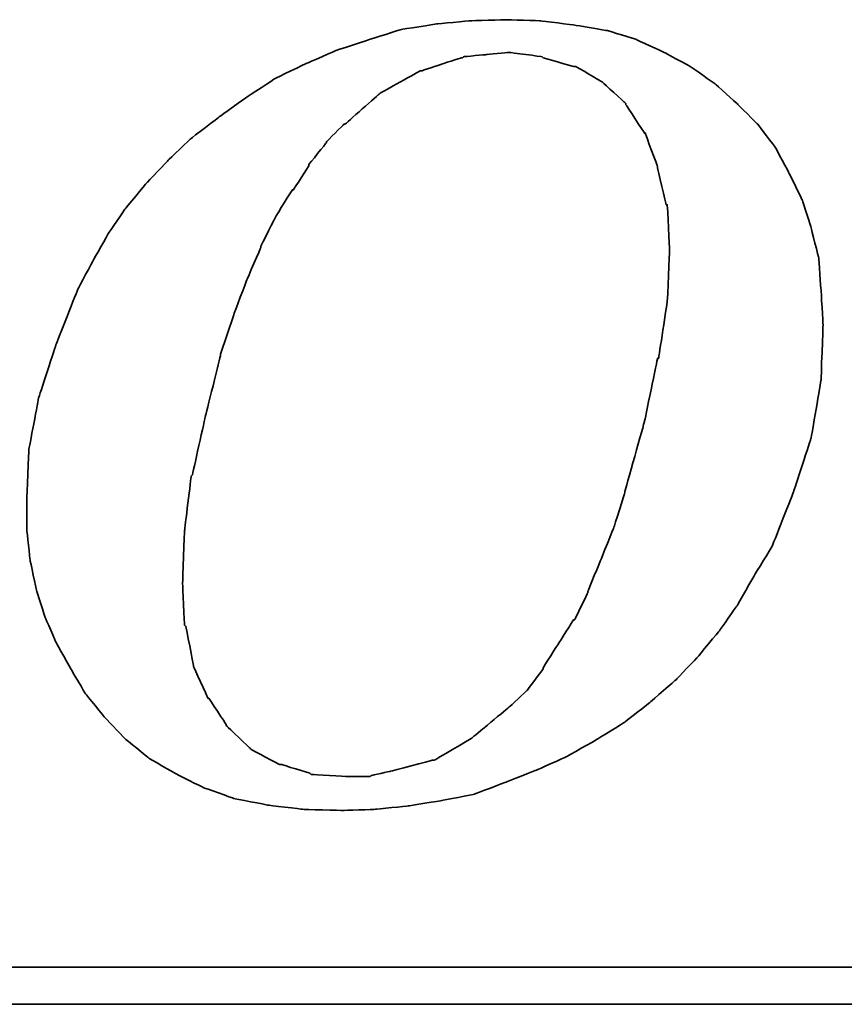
# Model space of a CAD drawing. Header units: millimetres. Extents: x 2494 to 2744, y 453 to 558.
# Tile 46 of 52: x 2685.47 to 2688.84, y 485.65 to 489.67. Entities that reach past the tile are written whole.
import ezdxf

# ---------------------------------------------------------------- set-up
doc = ezdxf.new("R2010")
doc.units = ezdxf.units.MM
doc.header["$LTSCALE"] = 0.2
doc.layers.add('layer 1', color=7, linetype='Continuous')

# ---------------------------------------------------------------- blocks, each defined once
blk = doc.blocks.new('TBI MOTION logo(完整正式版)')
at = {"layer": 'layer 1', "color": 22, "lineweight": 35}
for points, knots in [([(35.79625, -6.98375), (35.79625, -6.98375), (36.23125, -7.43875), (36.23125, -7.43875), (36.23125, -7.43875), (36.23125, -7.43875), (36.75625, -7.87125), (36.75625, -7.87125), (36.75625, -7.87125), (36.75625, -7.87125), (37.33125, -8.20375), (37.33125, -8.20375), (37.33125, -8.20375), (37.33125, -8.20375), (37.95625, -8.51875), (37.95625, -8.51875), (37.95625, -8.51875), (37.95625, -8.51875), (38.62625, -8.75875), (38.62625, -8.75875), (38.62625, -8.75875), (38.62625, -8.75875), (39.37125, -8.90375), (39.37125, -8.90375), (39.37125, -8.90375), (39.37125, -8.90375), (40.14125, -8.99875), (40.14125, -8.99875), (40.14125, -8.99875), (40.14125, -8.99875), (41.02625, -9.02375), (41.02625, -9.02375), (41.02625, -9.02375), (41.02625, -9.02375), (41.74625, -8.99875), (41.74625, -8.99875), (41.74625, -8.99875), (41.74625, -8.99875), (42.46625, -8.92375), (42.46625, -8.92375), (42.46625, -8.92375), (42.46625, -8.92375), (43.21125, -8.80625), (43.21125, -8.80625), (43.21125, -8.80625), (43.21125, -8.80625), (43.93125, -8.66375), (43.93125, -8.66375), (43.93125, -8.66375), (43.93125, -8.66375), (44.62625, -8.39875), (44.62625, -8.39875), (44.62625, -8.39875), (44.62625, -8.39875), (45.29625, -8.13375), (45.29625, -8.13375), (45.29625, -8.13375), (45.29625, -8.13375), (45.94625, -7.84375), (45.94625, -7.84375), (45.94625, -7.84375), (45.94625, -7.84375), (46.61625, -7.46375), (46.61625, -7.46375), (46.61625, -7.46375), (46.61625, -7.46375), (47.24125, -7.07875), (47.24125, -7.07875), (47.24125, -7.07875), (47.24125, -7.07875), (47.81625, -6.62375), (47.81625, -6.62375), (47.81625, -6.62375), (47.81625, -6.62375), (48.36875, -6.14375), (48.36875, -6.14375), (48.36875, -6.14375), (48.36875, -6.14375), (48.84625, -5.64125), (48.84625, -5.64125), (48.84625, -5.64125), (48.84625, -5.64125), (49.32625, -5.06375), (49.32625, -5.06375), (49.32625, -5.06375), (49.32625, -5.06375), (49.71125, -4.51374), (49.71125, -4.51374), (49.71125, -4.51374), (49.71125, -4.51374), (50.09625, -3.83874), (50.09625, -3.83874), (50.09625, -3.83874), (50.09625, -3.83874), (50.48125, -3.21374), (50.48125, -3.21374), (50.48125, -3.21374), (50.48125, -3.21374), (50.96125, -1.99125), (50.96125, -1.99125), (50.96125, -1.99125), (50.96125, -1.99125), (51.34375, -0.81875), (51.34375, -0.81875), (51.34375, -0.81875), (51.34375, -0.81875), (51.56125, 0.45624), (51.56125, 0.45624), (51.56125, 0.45624), (51.56125, 0.45624), (51.60625, 1.67624), (51.60625, 1.67624), (51.60625, 1.67624), (51.60625, 1.67624), (51.56125, 2.44625), (51.56125, 2.44625), (51.56125, 2.44625), (51.56125, 2.44625), (51.51125, 3.14125), (51.51125, 3.14125), (51.51125, 3.14125), (51.51125, 3.14125), (51.34375, 3.81125), (51.34375, 3.81125), (51.34375, 3.81125), (51.34375, 3.81125), (51.15125, 4.41125), (51.15125, 4.41125), (51.15125, 4.41125), (51.15125, 4.41125), (50.86125, 5.01125), (50.86125, 5.01125), (50.86125, 5.01125), (50.86125, 5.01125), (50.55125, 5.58875), (50.55125, 5.58875), (50.55125, 5.58875), (50.55125, 5.58875), (50.16625, 6.09125), (50.16625, 6.09125), (50.16625, 6.09125), (50.16625, 6.09125), (49.71125, 6.54875), (49.71125, 6.54875), (49.71125, 6.54875), (49.71125, 6.54875), (49.23125, 6.98125), (49.23125, 6.98125), (49.23125, 6.98125), (49.23125, 6.98125), (48.67875, 7.36625), (48.67875, 7.36625), (48.67875, 7.36625), (48.67875, 7.36625), (48.10375, 7.67625), (48.10375, 7.67625), (48.10375, 7.67625), (48.10375, 7.67625), (47.48125, 7.96375), (47.48125, 7.96375), (47.48125, 7.96375), (47.48125, 7.96375), (46.85625, 8.15625), (46.85625, 8.15625), (46.85625, 8.15625), (46.85625, 8.15625), (46.13625, 8.27624), (46.13625, 8.27624), (46.13625, 8.27624), (46.13625, 8.27624), (45.39125, 8.37125), (45.39125, 8.37125), (45.39125, 8.37125), (45.39125, 8.37125), (44.62625, 8.39624), (44.62625, 8.39624), (44.62625, 8.39624), (44.62625, 8.39624), (43.83625, 8.37125), (43.83625, 8.37125), (43.83625, 8.37125), (43.83625, 8.37125), (43.09125, 8.30125), (43.09125, 8.30125), (43.09125, 8.30125), (43.09125, 8.30125), (42.32125, 8.18125), (42.32125, 8.18125), (42.32125, 8.18125), (42.32125, 8.18125), (41.62875, 7.96375), (41.62875, 7.96375), (41.62875, 7.96375), (41.62875, 7.96375), (40.90625, 7.72625), (40.90625, 7.72625), (40.90625, 7.72625), (40.90625, 7.72625), (40.23624, 7.43625), (40.23624, 7.43625), (40.23624, 7.43625), (40.23624, 7.43625), (39.54124, 7.10125), (39.54124, 7.10125), (39.54124, 7.10125), (39.54124, 7.10125), (38.91625, 6.69125), (38.91625, 6.69125), (38.91625, 6.69125), (38.91625, 6.69125), (38.31625, 6.26125), (38.31625, 6.26125), (38.31625, 6.26125), (38.31625, 6.26125), (37.69125, 5.78125), (37.69125, 5.78125), (37.69125, 5.78125), (37.69125, 5.78125), (37.18625, 5.30125), (37.18625, 5.30125), (37.18625, 5.30125), (37.18625, 5.30125), (36.70625, 4.79624), (36.70625, 4.79624), (36.70625, 4.79624), (36.70625, 4.79624), (36.23125, 4.22125), (36.23125, 4.22125), (36.23125, 4.22125), (36.23125, 4.22125), (35.87124, 3.69375), (35.87124, 3.69375), (35.87124, 3.69375), (35.87124, 3.69375), (35.53125, 3.09125), (35.53125, 3.09125), (35.53125, 3.09125), (35.53125, 3.09125), (35.19875, 2.47125), (35.19875, 2.47125), (35.19875, 2.47125), (35.19875, 2.47125), (34.71625, 1.24625), (34.71625, 1.24625), (34.71625, 1.24625), (34.71625, 1.24625), (34.33125, 0.06874), (34.33125, 0.06874), (34.33125, 0.06874), (34.33125, 0.06874), (34.11625, -1.07875), (34.11625, -1.07875), (34.11625, -1.07875), (34.11625, -1.07875), (34.07125, -2.15875), (34.07125, -2.15875), (34.07125, -2.15875), (34.07125, -2.15875), (34.07125, -2.85375), (34.07125, -2.85375), (34.07125, -2.85375), (34.07125, -2.85375), (34.14125, -3.50375), (34.14125, -3.50375), (34.14125, -3.50375), (34.14125, -3.50375), (34.28625, -4.17375), (34.28625, -4.17375), (34.28625, -4.17375), (34.28625, -4.17375), (34.47625, -4.77624), (34.47625, -4.77624), (34.47625, -4.77624), (34.47625, -4.77624), (34.71625, -5.32625), (34.71625, -5.32625), (34.71625, -5.32625), (34.71625, -5.32625), (35.05375, -5.92875), (35.05375, -5.92875), (35.05375, -5.92875), (35.05375, -5.92875), (35.36375, -6.45375), (35.36375, -6.45375), (35.36375, -6.45375), (35.36375, -6.45375), (35.79625, -6.98375), (35.79625, -6.98375)], [0, 0, 0, 0, 0.01388889, 0.01388889, 0.01388889, 0.0138889, 0.02777778, 0.02777778, 0.02777778, 0.02777779, 0.04166667, 0.04166667, 0.04166667, 0.04166668, 0.05555556, 0.05555556, 0.05555556, 0.05555557, 0.06944444, 0.06944444, 0.06944444, 0.06944445, 0.08333333, 0.08333333, 0.08333333, 0.08333334, 0.09722222, 0.09722222, 0.09722222, 0.09722223, 0.11111111, 0.11111111, 0.11111111, 0.11111112, 0.125, 0.125, 0.125, 0.12500001, 0.13888889, 0.13888889, 0.13888889, 0.1388889, 0.15277778, 0.15277778, 0.15277778, 0.15277779, 0.16666667, 0.16666667, 0.16666667, 0.16666668, 0.18055556, 0.18055556, 0.18055556, 0.18055557, 0.19444444, 0.19444444, 0.19444444, 0.19444445, 0.20833333, 0.20833333, 0.20833333, 0.20833334, 0.22222222, 0.22222222, 0.22222222, 0.22222223, 0.23611111, 0.23611111, 0.23611111, 0.23611112, 0.25, 0.25, 0.25, 0.25000001, 0.26388889, 0.26388889, 0.26388889, 0.2638889, 0.27777778, 0.27777778, 0.27777778, 0.27777779, 0.29166667, 0.29166667, 0.29166667, 0.29166668, 0.30555556, 0.30555556, 0.30555556, 0.30555557, 0.31944444, 0.31944444, 0.31944444, 0.31944445, 0.33333333, 0.33333333, 0.33333333, 0.33333334, 0.34722222, 0.34722222, 0.34722222, 0.34722223, 0.36111111, 0.36111111, 0.36111111, 0.36111112, 0.375, 0.375, 0.375, 0.37500001, 0.38888889, 0.38888889, 0.38888889, 0.3888889, 0.40277778, 0.40277778, 0.40277778, 0.40277779, 0.41666667, 0.41666667, 0.41666667, 0.41666668, 0.43055556, 0.43055556, 0.43055556, 0.43055557, 0.44444444, 0.44444444, 0.44444444, 0.44444445, 0.45833333, 0.45833333, 0.45833333, 0.45833334, 0.47222222, 0.47222222, 0.47222222, 0.47222223, 0.48611111, 0.48611111, 0.48611111, 0.48611112, 0.5, 0.5, 0.5, 0.50000001, 0.51388889, 0.51388889, 0.51388889, 0.5138889, 0.52777778, 0.52777778, 0.52777778, 0.52777779, 0.54166667, 0.54166667, 0.54166667, 0.54166668, 0.55555556, 0.55555556, 0.55555556, 0.55555557, 0.56944444, 0.56944444, 0.56944444, 0.56944445, 0.58333333, 0.58333333, 0.58333333, 0.58333334, 0.59722222, 0.59722222, 0.59722222, 0.59722223, 0.61111111, 0.61111111, 0.61111111, 0.61111112, 0.625, 0.625, 0.625, 0.62500001, 0.63888889, 0.63888889, 0.63888889, 0.6388889, 0.65277778, 0.65277778, 0.65277778, 0.65277779, 0.66666667, 0.66666667, 0.66666667, 0.66666668, 0.68055556, 0.68055556, 0.68055556, 0.68055557, 0.69444444, 0.69444444, 0.69444444, 0.69444445, 0.70833333, 0.70833333, 0.70833333, 0.70833334, 0.72222222, 0.72222222, 0.72222222, 0.72222223, 0.73611111, 0.73611111, 0.73611111, 0.73611112, 0.75, 0.75, 0.75, 0.75000001, 0.76388889, 0.76388889, 0.76388889, 0.7638889, 0.77777778, 0.77777778, 0.77777778, 0.77777779, 0.79166667, 0.79166667, 0.79166667, 0.79166668, 0.80555556, 0.80555556, 0.80555556, 0.80555557, 0.81944444, 0.81944444, 0.81944444, 0.81944445, 0.83333333, 0.83333333, 0.83333333, 0.83333334, 0.84722222, 0.84722222, 0.84722222, 0.84722223, 0.86111111, 0.86111111, 0.86111111, 0.86111112, 0.875, 0.875, 0.875, 0.87500001, 0.88888889, 0.88888889, 0.88888889, 0.8888889, 0.90277778, 0.90277778, 0.90277778, 0.90277779, 0.91666667, 0.91666667, 0.91666667, 0.91666668, 0.93055556, 0.93055556, 0.93055556, 0.93055557, 0.94444444, 0.94444444, 0.94444444, 0.94444445, 0.95833333, 0.95833333, 0.95833333, 0.95833334, 0.97222222, 0.97222222, 0.97222222, 0.97222223, 0.98611111, 0.98611111, 0.98611111, 0.98611112, 1, 1, 1, 1]), ([(38.33875, 1.03124), (38.33875, 1.03124), (38.62625, 1.89625), (38.62625, 1.89625), (38.62625, 1.89625), (38.62625, 1.89625), (38.91625, 2.66375), (38.91625, 2.66375), (38.91625, 2.66375), (38.91625, 2.66375), (39.22625, 3.38125), (39.22625, 3.38125), (39.22625, 3.38125), (39.22625, 3.38125), (39.22625, 3.40624), (39.22625, 3.40624), (39.22625, 3.40624), (39.22625, 3.40624), (39.56124, 4.07624), (39.56124, 4.07624), (39.56124, 4.07624), (39.56124, 4.07624), (39.92125, 4.65125), (39.92125, 4.65125), (39.92125, 4.65125), (39.92125, 4.65125), (39.94625, 4.65125), (39.94625, 4.65125), (39.94625, 4.65125), (39.94625, 4.65125), (40.28125, 5.17875), (40.28125, 5.17875), (40.28125, 5.17875), (40.28125, 5.17875), (40.28125, 5.20375), (40.28125, 5.20375), (40.28125, 5.20375), (40.28125, 5.20375), (40.66875, 5.68625), (40.66875, 5.68625), (40.66875, 5.68625), (40.66875, 5.68625), (40.66875, 5.70625), (40.66875, 5.70625), (40.66875, 5.70625), (40.66875, 5.70625), (41.05124, 6.09125), (41.05124, 6.09125), (41.05124, 6.09125), (41.05124, 6.09125), (41.07625, 6.09125), (41.07625, 6.09125), (41.07625, 6.09125), (41.07625, 6.09125), (41.84125, 6.76625), (41.84125, 6.76625), (41.84125, 6.76625), (41.84125, 6.76625), (41.86625, 6.78625), (41.86625, 6.78625), (41.86625, 6.78625), (41.86625, 6.78625), (42.73125, 7.26624), (42.73125, 7.26624), (42.73125, 7.26624), (42.73125, 7.26624), (42.75625, 7.26624), (42.75625, 7.26624), (42.75625, 7.26624), (42.75625, 7.26624), (43.18625, 7.41125), (43.18625, 7.41125), (43.18625, 7.41125), (43.18625, 7.41125), (43.64125, 7.55625), (43.64125, 7.55625), (43.64125, 7.55625), (43.64125, 7.55625), (43.66625, 7.55625), (43.66625, 7.55625), (43.66625, 7.55625), (43.66625, 7.55625), (43.69125, 7.58124), (43.69125, 7.58124), (43.69125, 7.58124), (43.69125, 7.58124), (44.19125, 7.62625), (44.19125, 7.62625), (44.19125, 7.62625), (44.19125, 7.62625), (44.67125, 7.67625), (44.67125, 7.67625), (44.67125, 7.67625), (44.67125, 7.67625), (44.69625, 7.67625), (44.69625, 7.67625), (44.69625, 7.67625), (44.69625, 7.67625), (45.41875, 7.58124), (45.41875, 7.58124), (45.41875, 7.58124), (45.41875, 7.58124), (45.44125, 7.55625), (45.44125, 7.55625), (45.44125, 7.55625), (45.44125, 7.55625), (46.11125, 7.36625), (46.11125, 7.36625), (46.11125, 7.36625), (46.11125, 7.36625), (46.13625, 7.36625), (46.13625, 7.36625), (46.13625, 7.36625), (46.13625, 7.36625), (46.15875, 7.36625), (46.15875, 7.36625), (46.15875, 7.36625), (46.15875, 7.36625), (46.73625, 7.02624), (46.73625, 7.02624), (46.73625, 7.02624), (46.73625, 7.02624), (46.76125, 7.00624), (46.76125, 7.00624), (46.76125, 7.00624), (46.76125, 7.00624), (47.24125, 6.57124), (47.24125, 6.57124), (47.24125, 6.57124), (47.24125, 6.57124), (47.26625, 6.54875), (47.26625, 6.54875), (47.26625, 6.54875), (47.26625, 6.54875), (47.26625, 6.52375), (47.26625, 6.52375), (47.26625, 6.52375), (47.26625, 6.52375), (47.67375, 5.89875), (47.67375, 5.89875), (47.67375, 5.89875), (47.67375, 5.89875), (47.69625, 5.89875), (47.69625, 5.89875), (47.69625, 5.89875), (47.69625, 5.89875), (47.69625, 5.87625), (47.69625, 5.87625), (47.69625, 5.87625), (47.69625, 5.87625), (47.96125, 5.15625), (47.96125, 5.15625), (47.96125, 5.15625), (47.96125, 5.15625), (47.96125, 5.13125), (47.96125, 5.13125), (47.96125, 5.13125), (47.96125, 5.13125), (48.15125, 4.31875), (48.15125, 4.31875), (48.15125, 4.31875), (48.15125, 4.31875), (48.17625, 4.31875), (48.17625, 4.31875), (48.17625, 4.31875), (48.17625, 4.31875), (48.17625, 4.29125), (48.17625, 4.29125), (48.17625, 4.29125), (48.17625, 4.29125), (48.22625, 3.33125), (48.22625, 3.33125), (48.22625, 3.33125), (48.22625, 3.33125), (48.22625, 3.30875), (48.22625, 3.30875), (48.22625, 3.30875), (48.22625, 3.30875), (48.17625, 2.20624), (48.17625, 2.20624), (48.17625, 2.20624), (48.17625, 2.20624), (48.17625, 2.18124), (48.17625, 2.18124), (48.17625, 2.18124), (48.17625, 2.18124), (47.98375, 0.93624), (47.98375, 0.93624), (47.98375, 0.93624), (47.98375, 0.93624), (47.96125, 0.93624), (47.96125, 0.93624), (47.96125, 0.93624), (47.96125, 0.93624), (47.67375, -0.45874), (47.67375, -0.45874), (47.67375, -0.45874), (47.67375, -0.45874), (47.24125, -1.99125), (47.24125, -1.99125), (47.24125, -1.99125), (47.24125, -1.99125), (47.24125, -2.01874), (47.24125, -2.01874), (47.24125, -2.01874), (47.24125, -2.01874), (47.00125, -2.78375), (47.00125, -2.78375), (47.00125, -2.78375), (47.00125, -2.78375), (46.71125, -3.50375), (46.71125, -3.50375), (46.71125, -3.50375), (46.71125, -3.50375), (46.42625, -4.19875), (46.42625, -4.19875), (46.42625, -4.19875), (46.42625, -4.19875), (46.42625, -4.22375), (46.42625, -4.22375), (46.42625, -4.22375), (46.42625, -4.22375), (46.13625, -4.82374), (46.13625, -4.82374), (46.13625, -4.82374), (46.13625, -4.82374), (46.11125, -4.82374), (46.11125, -4.82374), (46.11125, -4.82374), (46.11125, -4.82374), (45.77625, -5.35125), (45.77625, -5.35125), (45.77625, -5.35125), (45.77625, -5.35125), (45.44125, -5.87875), (45.44125, -5.87875), (45.44125, -5.87875), (45.44125, -5.87875), (45.44125, -5.90375), (45.44125, -5.90375), (45.44125, -5.90375), (45.44125, -5.90375), (45.10625, -6.35875), (45.10625, -6.35875), (45.10625, -6.35875), (45.10625, -6.35875), (45.08125, -6.38375), (45.08125, -6.38375), (45.08125, -6.38375), (45.08125, -6.38375), (44.69625, -6.74375), (44.69625, -6.74375), (44.69625, -6.74375), (44.69625, -6.74375), (43.88375, -7.41625), (43.88375, -7.41625), (43.88375, -7.41625), (43.88375, -7.41625), (43.85625, -7.43875), (43.85625, -7.43875), (43.85625, -7.43875), (43.85625, -7.43875), (43.04125, -7.91875), (43.04125, -7.91875), (43.04125, -7.91875), (43.04125, -7.91875), (43.01625, -7.91875), (43.01625, -7.91875), (43.01625, -7.91875), (43.01625, -7.91875), (42.99625, -7.91875), (42.99625, -7.91875), (42.99625, -7.91875), (42.99625, -7.91875), (42.08125, -8.15875), (42.08125, -8.15875), (42.08125, -8.15875), (42.08125, -8.15875), (41.65125, -8.25625), (41.65125, -8.25625), (41.65125, -8.25625), (41.65125, -8.25625), (41.62875, -8.27875), (41.62875, -8.27875), (41.62875, -8.27875), (41.62875, -8.27875), (41.60125, -8.27875), (41.60125, -8.27875), (41.60125, -8.27875), (41.60125, -8.27875), (41.12125, -8.27875), (41.12125, -8.27875), (41.12125, -8.27875), (41.12125, -8.27875), (40.35624, -8.23125), (40.35624, -8.23125), (40.35624, -8.23125), (40.35624, -8.23125), (40.33125, -8.23125), (40.33125, -8.23125), (40.33125, -8.23125), (40.33125, -8.23125), (40.30625, -8.20375), (40.30625, -8.20375), (40.30625, -8.20375), (40.30625, -8.20375), (39.68375, -8.01375), (39.68375, -8.01375), (39.68375, -8.01375), (39.68375, -8.01375), (39.66124, -8.01375), (39.66124, -8.01375), (39.66124, -8.01375), (39.66124, -8.01375), (39.63625, -8.01375), (39.63625, -8.01375), (39.63625, -8.01375), (39.63625, -8.01375), (39.01125, -7.67875), (39.01125, -7.67875), (39.01125, -7.67875), (39.01125, -7.67875), (38.98875, -7.65375), (38.98875, -7.65375), (38.98875, -7.65375), (38.98875, -7.65375), (38.48625, -7.17375), (38.48625, -7.17375), (38.48625, -7.17375), (38.48625, -7.17375), (38.45875, -7.14875), (38.45875, -7.14875), (38.45875, -7.14875), (38.45875, -7.14875), (38.45875, -7.12875), (38.45875, -7.12875), (38.45875, -7.12875), (38.45875, -7.12875), (38.07625, -6.54875), (38.07625, -6.54875), (38.07625, -6.54875), (38.07625, -6.54875), (38.05125, -6.54875), (38.05125, -6.54875), (38.05125, -6.54875), (38.05125, -6.54875), (38.05125, -6.52875), (38.05125, -6.52875), (38.05125, -6.52875), (38.05125, -6.52875), (37.74125, -5.85375), (37.74125, -5.85375), (37.74125, -5.85375), (37.74125, -5.85375), (37.74125, -5.82875), (37.74125, -5.82875), (37.74125, -5.82875), (37.74125, -5.82875), (37.57375, -4.96875), (37.57375, -4.96875), (37.57375, -4.96875), (37.57375, -4.96875), (37.54625, -4.94375), (37.54625, -4.94375), (37.54625, -4.94375), (37.54625, -4.94375), (37.50125, -4.03375), (37.50125, -4.03375), (37.50125, -4.03375), (37.50125, -4.03375), (37.50125, -4.00875), (37.50125, -4.00875), (37.50125, -4.00875), (37.50125, -4.00875), (37.54625, -2.85375), (37.54625, -2.85375), (37.54625, -2.85375), (37.54625, -2.85375), (37.69125, -1.65875), (37.69125, -1.65875), (37.69125, -1.65875), (37.69125, -1.65875), (37.71624, -1.63375), (37.71624, -1.63375), (37.71624, -1.63375), (37.71624, -1.63375), (38.00375, -0.33875), (38.00375, -0.33875), (38.00375, -0.33875), (38.00375, -0.33875), (38.33875, 1.00624), (38.33875, 1.00624), (38.33875, 1.00624), (38.33875, 1.00624), (38.33875, 1.03124), (38.33875, 1.03124)], [0, 0, 0, 0, 0.01010101, 0.01010101, 0.01010101, 0.01010102, 0.02020202, 0.02020202, 0.02020202, 0.02020203, 0.03030303, 0.03030303, 0.03030303, 0.03030304, 0.04040404, 0.04040404, 0.04040404, 0.04040405, 0.05050505, 0.05050505, 0.05050505, 0.05050506, 0.06060606, 0.06060606, 0.06060606, 0.06060607, 0.07070707, 0.07070707, 0.07070707, 0.07070708, 0.08080808, 0.08080808, 0.08080808, 0.08080809, 0.09090909, 0.09090909, 0.09090909, 0.0909091, 0.1010101, 0.1010101, 0.1010101, 0.10101011, 0.11111111, 0.11111111, 0.11111111, 0.11111112, 0.12121212, 0.12121212, 0.12121212, 0.12121213, 0.13131313, 0.13131313, 0.13131313, 0.13131314, 0.14141414, 0.14141414, 0.14141414, 0.14141415, 0.15151515, 0.15151515, 0.15151515, 0.15151516, 0.16161616, 0.16161616, 0.16161616, 0.16161617, 0.17171717, 0.17171717, 0.17171717, 0.17171718, 0.18181818, 0.18181818, 0.18181818, 0.18181819, 0.19191919, 0.19191919, 0.19191919, 0.1919192, 0.2020202, 0.2020202, 0.2020202, 0.20202021, 0.21212121, 0.21212121, 0.21212121, 0.21212122, 0.22222222, 0.22222222, 0.22222222, 0.22222223, 0.23232323, 0.23232323, 0.23232323, 0.23232324, 0.24242424, 0.24242424, 0.24242424, 0.24242425, 0.25252525, 0.25252525, 0.25252525, 0.25252526, 0.26262626, 0.26262626, 0.26262626, 0.26262627, 0.27272727, 0.27272727, 0.27272727, 0.27272728, 0.28282828, 0.28282828, 0.28282828, 0.28282829, 0.29292929, 0.29292929, 0.29292929, 0.2929293, 0.3030303, 0.3030303, 0.3030303, 0.30303031, 0.31313131, 0.31313131, 0.31313131, 0.31313132, 0.32323232, 0.32323232, 0.32323232, 0.32323233, 0.33333333, 0.33333333, 0.33333333, 0.33333334, 0.34343434, 0.34343434, 0.34343434, 0.34343435, 0.35353535, 0.35353535, 0.35353535, 0.35353536, 0.36363636, 0.36363636, 0.36363636, 0.36363637, 0.37373737, 0.37373737, 0.37373737, 0.37373738, 0.38383838, 0.38383838, 0.38383838, 0.38383839, 0.39393939, 0.39393939, 0.39393939, 0.3939394, 0.4040404, 0.4040404, 0.4040404, 0.40404041, 0.41414141, 0.41414141, 0.41414141, 0.41414142, 0.42424242, 0.42424242, 0.42424242, 0.42424243, 0.43434343, 0.43434343, 0.43434343, 0.43434344, 0.44444444, 0.44444444, 0.44444444, 0.44444445, 0.45454545, 0.45454545, 0.45454545, 0.45454546, 0.46464646, 0.46464646, 0.46464646, 0.46464647, 0.47474747, 0.47474747, 0.47474747, 0.47474748, 0.48484848, 0.48484848, 0.48484848, 0.48484849, 0.49494949, 0.49494949, 0.49494949, 0.4949495, 0.50505051, 0.50505051, 0.50505051, 0.50505052, 0.51515152, 0.51515152, 0.51515152, 0.51515153, 0.52525253, 0.52525253, 0.52525253, 0.52525254, 0.53535354, 0.53535354, 0.53535354, 0.53535355, 0.54545455, 0.54545455, 0.54545455, 0.54545456, 0.55555556, 0.55555556, 0.55555556, 0.55555557, 0.56565657, 0.56565657, 0.56565657, 0.56565658, 0.57575758, 0.57575758, 0.57575758, 0.57575759, 0.58585859, 0.58585859, 0.58585859, 0.5858586, 0.5959596, 0.5959596, 0.5959596, 0.59595961, 0.60606061, 0.60606061, 0.60606061, 0.60606062, 0.61616162, 0.61616162, 0.61616162, 0.61616163, 0.62626263, 0.62626263, 0.62626263, 0.62626264, 0.63636364, 0.63636364, 0.63636364, 0.63636365, 0.64646465, 0.64646465, 0.64646465, 0.64646466, 0.65656566, 0.65656566, 0.65656566, 0.65656567, 0.66666667, 0.66666667, 0.66666667, 0.66666668, 0.67676768, 0.67676768, 0.67676768, 0.67676769, 0.68686869, 0.68686869, 0.68686869, 0.6868687, 0.6969697, 0.6969697, 0.6969697, 0.69696971, 0.70707071, 0.70707071, 0.70707071, 0.70707072, 0.71717172, 0.71717172, 0.71717172, 0.71717173, 0.72727273, 0.72727273, 0.72727273, 0.72727274, 0.73737374, 0.73737374, 0.73737374, 0.73737375, 0.74747475, 0.74747475, 0.74747475, 0.74747476, 0.75757576, 0.75757576, 0.75757576, 0.75757577, 0.76767677, 0.76767677, 0.76767677, 0.76767678, 0.77777778, 0.77777778, 0.77777778, 0.77777779, 0.78787879, 0.78787879, 0.78787879, 0.7878788, 0.7979798, 0.7979798, 0.7979798, 0.79797981, 0.80808081, 0.80808081, 0.80808081, 0.80808082, 0.81818182, 0.81818182, 0.81818182, 0.81818183, 0.82828283, 0.82828283, 0.82828283, 0.82828284, 0.83838384, 0.83838384, 0.83838384, 0.83838385, 0.84848485, 0.84848485, 0.84848485, 0.84848486, 0.85858586, 0.85858586, 0.85858586, 0.85858587, 0.86868687, 0.86868687, 0.86868687, 0.86868688, 0.87878788, 0.87878788, 0.87878788, 0.87878789, 0.88888889, 0.88888889, 0.88888889, 0.8888889, 0.8989899, 0.8989899, 0.8989899, 0.89898991, 0.90909091, 0.90909091, 0.90909091, 0.90909092, 0.91919192, 0.91919192, 0.91919192, 0.91919193, 0.92929293, 0.92929293, 0.92929293, 0.92929294, 0.93939394, 0.93939394, 0.93939394, 0.93939395, 0.94949495, 0.94949495, 0.94949495, 0.94949496, 0.95959596, 0.95959596, 0.95959596, 0.95959597, 0.96969697, 0.96969697, 0.96969697, 0.96969698, 0.97979798, 0.97979798, 0.97979798, 0.97979799, 0.98989899, 0.98989899, 0.98989899, 0.989899, 1, 1, 1, 1]), ([(75.90875, -9.47875), (75.90875, -9.47875), (75.90875, -12.28625), (75.90875, -12.28625), (75.90875, -12.28625), (75.90875, -12.28625), (75.90875, -12.47875), (75.90875, -12.47875), (75.90875, -12.47875), (75.90875, -12.47875), (75.71625, -12.47875), (75.71625, -12.47875), (75.71625, -12.47875), (75.71625, -12.47875), (-88.32875, -12.47875), (-88.32875, -12.47875), (-88.32875, -12.47875), (-88.32875, -12.47875), (-88.32875, -13.29375), (-88.32875, -13.29375), (-88.32875, -13.29375), (-88.32875, -13.29375), (82.89125, -13.29375), (82.89125, -13.29375), (82.89125, -13.29375), (82.89125, -13.29375), (75.90875, -9.47875), (75.90875, -9.47875)], [0, 0, 0, 0, 0.14285714, 0.14285714, 0.14285714, 0.14285715, 0.28571429, 0.28571429, 0.28571429, 0.2857143, 0.42857143, 0.42857143, 0.42857143, 0.42857144, 0.57142857, 0.57142857, 0.57142857, 0.57142858, 0.71428571, 0.71428571, 0.71428571, 0.71428572, 0.85714286, 0.85714286, 0.85714286, 0.85714287, 1, 1, 1, 1])]:
    blk.add_open_spline(points, degree=3, knots=knots, dxfattribs=at)

msp = doc.modelspace()

# ---------------------------------------------------------------- block references
at = {"xscale": 0.1852549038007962, "yscale": 0.1852549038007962, "zscale": 0.1852549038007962}
msp.add_blockref('TBI MOTION logo(完整正式版)', (2679.1913, 488.1146), dxfattribs=at)

doc.saveas('drawing.dxf')
